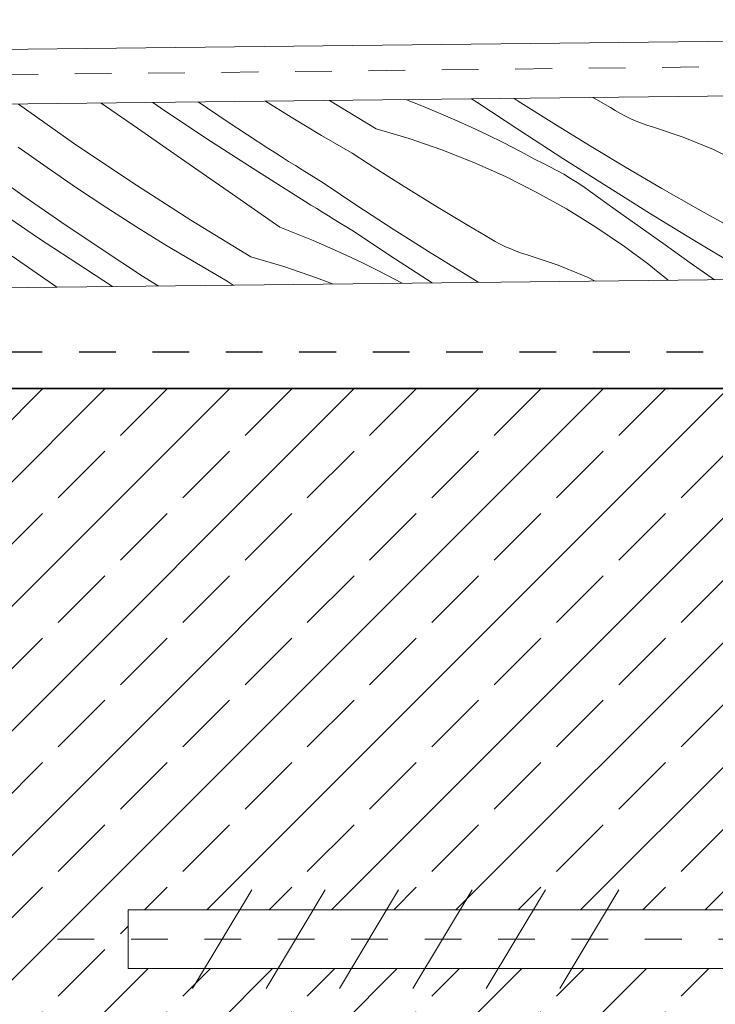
# Model space of a CAD drawing. Extents: x -109972 to -86652, y 98618 to 122888.
# Tile 60 of 74: x -90777 to -90682, y 107384 to 107519. Entities that reach past the tile are written whole.
import ezdxf

# ---------------------------------------------------------------- set-up
doc = ezdxf.new("R2010")
doc.units = 0
doc.header["$MEASUREMENT"] = 0
doc.linetypes.add('Dashed', pattern=[56.444445, 28.222222, -28.222222])
doc.linetypes.add('Hidden Line', pattern=[10, 5, -5])
for name, color, linetype, lineweight in [('Arch konstrukcja dachu_Nr_Pióra__21', 7, 'Continuous', 13), ('Arch wymiary_Nr_Pióra__21', 7, 'Continuous', 13), ('Arch ściany nośne_Nr_Pióra__21', 7, 'Continuous', 13), ('Arch ściany nośne_Nr_Pióra__27', 7, 'Continuous', 35), ('INWENT.ŚCIANY_Nr_Pióra__1', 7, 'Continuous', 25), ('INWENT.ŚCIANY_Nr_Pióra__21', 7, 'Continuous', 13)]:
    doc.layers.add(name, color=color, linetype=linetype, lineweight=lineweight)
for name, color, linetype, lineweight, true_color in [('Arch stropy_Nr_Pióra__3', 7, 'Continuous', 18, 0xff6600), ('Arch wykończenie_Nr_Pióra__14', 7, 'Continuous', 18, 0xbd8b17), ('arch wypelnienia_Nr_Pióra__104', 7, 'Continuous', 13, 0x876532)]:
    doc.layers.add(name, color=color, linetype=linetype, lineweight=lineweight, true_color=true_color)
doc.layers.add('Arch wymiary', color=7, linetype='Continuous')
doc.styles.add('GENERATED_STYLE_2', font='txt')
doc.dimstyles.new('GENERATED_STYLE__4', dxfattribs={"dimtxt": 20, "dimasz": 11.4, "dimexe": 0.18, "dimexo": 0, "dimgap": 0.09, "dimtad": 1, "dimtih": 1, "dimtoh": 1, "dimdec": 0, "dimlfac": 0.1, "dimzin": 0, "dimdsep": 46, "dimtxsty": 'GENERATED_STYLE_2', "dimblk": 'ARROWHEAD_2', "dimblk1": 'ARROWHEAD_2', "dimblk2": 'ARROWHEAD_2', "dimcen": 0.09, "dimclrd": 7, "dimclre": 7, "dimclrt": 7, "dimazin": 0, "dimtfac": 1, "dimtdec": 4, "dimtmove": 0, "dimatfit": 3, "dimfxl": 0, "dimtolj": 1, "dimtzin": 0, "dimarcsym": 0})

# ---------------------------------------------------------------- blocks, each defined once
blk = doc.blocks.new('*X8')
at = {"layer": 'arch wypelnienia_Nr_Pióra__104', "linetype": 'Continuous'}
for p, q in [((-90756.88, 107506.21), (-90758.41, 107507.24)), ((-90748.26, 107504.63), (-90752.22, 107507.31)), ((-90739.55, 107505.25), (-90743.04, 107507.41)), ((-90727.99, 107503.66), (-90734.31, 107507.51)), ((-90723.86, 107507.62), (-90721.76, 107506.79)), ((-90714.24, 107507.27), (-90714.99, 107507.72)), ((-90708.41, 107503.42), (-90714.24, 107507.27)), ((-90708.61, 107507.42), (-90709.18, 107507.79)), ((-90703.78, 107504.36), (-90708.61, 107507.42)), ((-90698.37, 107507.89), (-90698.4, 107507.91)), ((-90696.07, 107506.54), (-90698.37, 107507.89)), ((-90769.19, 107501.71), (-90776.68, 107507.03)), ((-90760.49, 107503.72), (-90765.42, 107507.16)), ((-90750.52, 107501.99), (-90756.88, 107506.21)), ((-90721.76, 107506.79), (-90719.49, 107505.85)), ((-90695.4, 107506.13), (-90696.07, 107506.54)), ((-90694.71, 107505.74), (-90695.4, 107506.13)), ((-90742.72, 107501.02), (-90748.26, 107504.63)), ((-90735.41, 107502.76), (-90739.55, 107505.25)), ((-90719.49, 107505.85), (-90717.24, 107504.87)), ((-90717.24, 107504.87), (-90715.01, 107503.86)), ((-90694.01, 107505.37), (-90694.71, 107505.74)), ((-90693.3, 107505.02), (-90694.01, 107505.37)), ((-90692.58, 107504.71), (-90693.3, 107505.02)), ((-90691.85, 107504.41), (-90692.58, 107504.71)), ((-90754.02, 107499.24), (-90760.49, 107503.72)), ((-90727.99, 107503.66), (-90723.48, 107502.32)), ((-90715.01, 107503.86), (-90712.79, 107502.81)), ((-90702.55, 107499.62), (-90708.41, 107503.42)), ((-90698.92, 107501.36), (-90703.78, 107504.36)), ((-90691.1, 107504.15), (-90691.85, 107504.41)), ((-90690.35, 107503.91), (-90691.1, 107504.15)), ((-90686.15, 107502.49), (-90690.35, 107503.91)), ((-90744.11, 107497.85), (-90750.52, 107501.99)), ((-90731.23, 107500.34), (-90735.41, 107502.76)), ((-90723.48, 107502.32), (-90719.03, 107500.79)), ((-90712.79, 107502.81), (-90710.59, 107501.72)), ((-90682.04, 107500.81), (-90686.15, 107502.49)), ((-90772.79, 107498.36), (-90776.73, 107501.15)), ((-90761.26, 107496.36), (-90769.19, 107501.71)), ((-90741.79, 107500.42), (-90742.72, 107501.02)), ((-90719.03, 107500.79), (-90714.66, 107499.06)), ((-90710.59, 107501.72), (-90708.41, 107500.6)), ((-90708.41, 107500.6), (-90706.24, 107499.44)), ((-90694.01, 107498.42), (-90698.92, 107501.36)), ((-90678.06, 107498.86), (-90682.04, 107500.81)), ((-90747.56, 107494.75), (-90754.02, 107499.24)), ((-90740.85, 107499.82), (-90741.79, 107500.42)), ((-90739.92, 107499.22), (-90740.85, 107499.82)), ((-90738.98, 107498.63), (-90739.92, 107499.22)), ((-90729, 107498.88), (-90731.23, 107500.34)), ((-90705.27, 107498.98), (-90706.24, 107499.44)), ((-90696.66, 107495.88), (-90702.55, 107499.62)), ((-90776.22, 107494.66), (-90781.6, 107498.5)), ((-90768.8, 107495.63), (-90772.79, 107498.36)), ((-90737.66, 107493.77), (-90744.11, 107497.85)), ((-90738.04, 107498.04), (-90738.98, 107498.63)), ((-90737.1, 107497.45), (-90738.04, 107498.04)), ((-90726.76, 107497.44), (-90729, 107498.88)), ((-90714.66, 107499.06), (-90710.36, 107497.14)), ((-90704.31, 107498.49), (-90705.27, 107498.98)), ((-90703.36, 107497.98), (-90704.31, 107498.49)), ((-90702.43, 107497.45), (-90703.36, 107497.98)), ((-90689.08, 107495.54), (-90694.01, 107498.42)), ((-90736.16, 107496.86), (-90737.1, 107497.45)), ((-90735.21, 107496.27), (-90736.16, 107496.86)), ((-90724.51, 107496.01), (-90726.76, 107497.44)), ((-90710.36, 107497.14), (-90706.16, 107495.03)), ((-90701.51, 107496.9), (-90702.43, 107497.45)), ((-90700.6, 107496.32), (-90701.51, 107496.9)), ((-90764.78, 107492.97), (-90768.8, 107495.63)), ((-90753.21, 107491.2), (-90761.26, 107496.36)), ((-90730.46, 107493.1), (-90735.21, 107496.27)), ((-90722.26, 107494.6), (-90724.51, 107496.01)), ((-90699.7, 107495.73), (-90700.6, 107496.32)), ((-90698.82, 107495.11), (-90699.7, 107495.73)), ((-90690.74, 107492.18), (-90696.66, 107495.88)), ((-90684.11, 107492.72), (-90689.08, 107495.54)), ((-90770.79, 107490.9), (-90776.22, 107494.66)), ((-90741.09, 107490.26), (-90747.56, 107494.75)), ((-90719.99, 107493.21), (-90722.26, 107494.6)), ((-90706.16, 107495.03), (-90702.05, 107492.74)), ((-90695.42, 107492.68), (-90698.82, 107495.11)), ((-90773.94, 107488.77), (-90780.25, 107493.05)), ((-90760.71, 107490.36), (-90764.78, 107492.97)), ((-90736.87, 107493.27), (-90737.66, 107493.77)), ((-90736.07, 107492.78), (-90736.87, 107493.27)), ((-90735.28, 107492.29), (-90736.07, 107492.78)), ((-90725.66, 107489.99), (-90730.46, 107493.1)), ((-90717.71, 107491.83), (-90719.99, 107493.21)), ((-90702.05, 107492.74), (-90698.05, 107490.27)), ((-90692.02, 107490.25), (-90695.42, 107492.68)), ((-90679.11, 107489.95), (-90684.11, 107492.72)), ((-90745.04, 107486.23), (-90753.21, 107491.2)), ((-90734.48, 107491.79), (-90735.28, 107492.29)), ((-90733.69, 107491.3), (-90734.48, 107491.79)), ((-90732.89, 107490.81), (-90733.69, 107491.3)), ((-90715.42, 107490.46), (-90717.71, 107491.83)), ((-90684.79, 107488.53), (-90690.74, 107492.18)), ((-90765.31, 107487.2), (-90770.79, 107490.9)), ((-90756.6, 107487.82), (-90760.71, 107490.36)), ((-90741.09, 107490.26), (-90738.81, 107489.36)), ((-90732.09, 107490.32), (-90732.89, 107490.81)), ((-90731.29, 107489.84), (-90732.09, 107490.32)), ((-90725.47, 107485.99), (-90731.29, 107489.84)), ((-90720.83, 107486.93), (-90725.66, 107489.99)), ((-90713.12, 107489.11), (-90715.42, 107490.46)), ((-90698.05, 107490.27), (-90694.16, 107487.62)), ((-90688.61, 107487.83), (-90692.02, 107490.25)), ((-90767.57, 107484.56), (-90773.94, 107488.77)), ((-90738.81, 107489.36), (-90736.54, 107488.42)), ((-90712.45, 107488.7), (-90713.12, 107489.11)), ((-90711.76, 107488.31), (-90712.45, 107488.7)), ((-90678.81, 107484.92), (-90684.79, 107488.53)), ((-90759.78, 107483.59), (-90765.31, 107487.2)), ((-90752.46, 107485.33), (-90756.6, 107487.82)), ((-90736.54, 107488.42), (-90734.29, 107487.44)), ((-90734.29, 107487.44), (-90732.06, 107486.43)), ((-90711.07, 107487.94), (-90711.76, 107488.31)), ((-90710.35, 107487.59), (-90711.07, 107487.94)), ((-90709.63, 107487.28), (-90710.35, 107487.59)), ((-90708.9, 107486.98), (-90709.63, 107487.28)), ((-90693.05, 107486.82), (-90694.16, 107487.62)), ((-90685.2, 107485.41), (-90688.61, 107487.83)), ((-90771.48, 107482.09), (-90777.54, 107486.29)), ((-90745.04, 107486.23), (-90740.53, 107484.89)), ((-90732.06, 107486.43), (-90729.84, 107485.38)), ((-90720.33, 107482.66), (-90725.47, 107485.99)), ((-90715.97, 107483.93), (-90720.83, 107486.93)), ((-90708.16, 107486.72), (-90708.9, 107486.98)), ((-90707.4, 107486.48), (-90708.16, 107486.72)), ((-90703.2, 107485.06), (-90707.4, 107486.48)), ((-90691.94, 107486), (-90693.05, 107486.82)), ((-90690.85, 107485.16), (-90691.94, 107486)), ((-90763.88, 107482.17), (-90767.57, 107484.56)), ((-90748.28, 107482.91), (-90752.46, 107485.33)), ((-90740.53, 107484.89), (-90736.08, 107483.36)), ((-90729.84, 107485.38), (-90727.64, 107484.29)), ((-90699.09, 107483.38), (-90703.2, 107485.06)), ((-90689.77, 107484.31), (-90690.85, 107485.16)), ((-90681.91, 107483.09), (-90685.2, 107485.41)), ((-90758.84, 107482.99), (-90759.78, 107483.59)), ((-90736.08, 107483.36), (-90733.93, 107482.51)), ((-90727.64, 107484.29), (-90725.46, 107483.17)), ((-90725.46, 107483.17), (-90724.43, 107482.62)), ((-90713.97, 107482.73), (-90715.97, 107483.93)), ((-90698.14, 107482.91), (-90699.09, 107483.38)), ((-90688.7, 107483.45), (-90689.77, 107484.31)), ((-90688.18, 107483.02), (-90688.7, 107483.45)), ((-90757.91, 107482.39), (-90758.84, 107482.99)), ((-90757.68, 107482.24), (-90757.91, 107482.39)), ((-90747.43, 107482.36), (-90748.28, 107482.91))]:
    blk.add_line(p, q, dxfattribs=at)
blk = doc.blocks.new('Wypełnienie_4')
at = {"layer": 'arch wypelnienia_Nr_Pióra__104', "linetype": 'Dashed'}
blk.add_blockref('*X8', (0, 0), dxfattribs=at)
blk = doc.blocks.new('*D164')
at = {"layer": 'Arch wymiary_Nr_Pióra__21', "linetype": 'Continuous'}
for p, q in [((-91325.66, 107585.25), (-91325.66, 107607.75)), ((-91255.94, 107585.25), (-91255.94, 107607.75)), ((-91321.33, 107604), (-91329.99, 107589)), ((-91251.61, 107604), (-91260.27, 107589)), ((-91333, 107596.5), (-91325.66, 107596.5)), ((-91325.66, 107596.5), (-91255.94, 107596.5))]:
    blk.add_line(p, q, dxfattribs=at)
at = {"layer": 'Arch wymiary_Nr_Pióra__21', "char_height": 20, "attachment_point": 7, "style": 'GENERATED_STYLE_2'}
for s, insert in [('{7}', (-91297.2, 107600.5)), ('{5}', (-91237.34, 107600.5)), ('{53}', (-90953.74, 107600.5)), ('{15}', (-90613.74, 107600.5)), ('{7}', (-90497.23, 107600.5))]:
    blk.add_mtext(s, dxfattribs=dict(at, insert=insert))
blk = doc.blocks.new('ARROWHEAD_2')
at = {"color": 0, "linetype": 'Continuous', "lineweight": 0}
for p, q in [((-0.378, -0.655), (0.378, 0.655)), ((0, 0), (-1, 0))]:
    blk.add_line(p, q, dxfattribs=at)
blk = doc.blocks.new('*D165')
at = {"layer": 'Arch wymiary_Nr_Pióra__21', "linetype": 'Continuous'}
for p, q in [((-91255.94, 107585.25), (-91255.94, 107607.75)), ((-91205.94, 107585.25), (-91205.94, 107607.75)), ((-91251.61, 107604), (-91260.27, 107589)), ((-91201.61, 107604), (-91210.27, 107589)), ((-91255.94, 107596.5), (-91205.94, 107596.5))]:
    blk.add_line(p, q, dxfattribs=at)
at = {"layer": 'Arch wymiary_Nr_Pióra__21', "char_height": 20, "attachment_point": 7, "style": 'GENERATED_STYLE_2'}
for s, insert in [('{7}', (-91297.2, 107600.5)), ('{5}', (-91237.34, 107600.5)), ('{53}', (-90953.74, 107600.5)), ('{15}', (-90613.74, 107600.5)), ('{7}', (-90497.23, 107600.5))]:
    blk.add_mtext(s, dxfattribs=dict(at, insert=insert))
blk = doc.blocks.new('*D166')
at = {"layer": 'Arch wymiary_Nr_Pióra__21', "linetype": 'Continuous'}
for p, q in [((-91205.94, 107585.25), (-91205.94, 107607.75)), ((-90675.94, 107585.25), (-90675.94, 107607.75)), ((-91201.61, 107604), (-91210.27, 107589)), ((-90671.61, 107604), (-90680.27, 107589)), ((-91205.94, 107596.5), (-90675.94, 107596.5))]:
    blk.add_line(p, q, dxfattribs=at)
at = {"layer": 'Arch wymiary_Nr_Pióra__21', "char_height": 20, "attachment_point": 7, "style": 'GENERATED_STYLE_2'}
for s, insert in [('{7}', (-91297.2, 107600.5)), ('{5}', (-91237.34, 107600.5)), ('{53}', (-90953.74, 107600.5)), ('{15}', (-90613.74, 107600.5)), ('{7}', (-90497.23, 107600.5))]:
    blk.add_mtext(s, dxfattribs=dict(at, insert=insert))
blk = doc.blocks.new('*D167')
at = {"layer": 'Arch wymiary_Nr_Pióra__21', "linetype": 'Continuous'}
for p, q in [((-90675.94, 107585.25), (-90675.94, 107607.75)), ((-90525.94, 107585.25), (-90525.94, 107607.75)), ((-90671.61, 107604), (-90680.27, 107589)), ((-90521.61, 107604), (-90530.27, 107589)), ((-90675.94, 107596.5), (-90525.94, 107596.5))]:
    blk.add_line(p, q, dxfattribs=at)
at = {"layer": 'Arch wymiary_Nr_Pióra__21', "char_height": 20, "attachment_point": 7, "style": 'GENERATED_STYLE_2'}
for s, insert in [('{7}', (-91297.2, 107600.5)), ('{5}', (-91237.34, 107600.5)), ('{53}', (-90953.74, 107600.5)), ('{15}', (-90613.74, 107600.5)), ('{7}', (-90497.23, 107600.5))]:
    blk.add_mtext(s, dxfattribs=dict(at, insert=insert))
blk = doc.blocks.new('*D168')
at = {"layer": 'Arch wymiary_Nr_Pióra__21', "linetype": 'Continuous'}
for p, q in [((-90525.94, 107585.25), (-90525.94, 107607.75)), ((-90455.72, 107585.25), (-90455.72, 107607.75)), ((-90521.61, 107604), (-90530.27, 107589)), ((-90460.05, 107589), (-90451.39, 107604)), ((-90525.94, 107596.5), (-90455.72, 107596.5)), ((-90455.72, 107596.5), (-90448.38, 107596.5))]:
    blk.add_line(p, q, dxfattribs=at)
at = {"layer": 'Arch wymiary_Nr_Pióra__21', "char_height": 20, "attachment_point": 7, "style": 'GENERATED_STYLE_2'}
for s, insert in [('{7}', (-91297.2, 107600.5)), ('{5}', (-91237.34, 107600.5)), ('{53}', (-90953.74, 107600.5)), ('{15}', (-90613.74, 107600.5)), ('{7}', (-90497.23, 107600.5))]:
    blk.add_mtext(s, dxfattribs=dict(at, insert=insert))

msp = doc.modelspace()

# ---------------------------------------------------------------- hatches: boundary and pattern name
at = {"layer": 'Arch ściany nośne_Nr_Pióra__21', "linetype": 'Continuous'}
h = msp.add_hatch(dxfattribs=at)
h.set_pattern_fill('beton_zbrojony', color=256, style=0, pattern_type=2)
h.set_pattern_definition([(45, (0, 0), (-8.4852814, 8.4852814), []), (45, (-4.243, 4.243), (-8.4852814, 8.4852814), [9, -3])])
h.paths.add_polyline_path([(-91205.94, 107268.25), (-90675.94, 107268.25), (-90675.94, 107389.25), (-90761.74, 107389.25), (-90761.74, 107397.25), (-90675.94, 107397.25), (-90675.94, 107468.25), (-90936.94, 107468.25), (-90936.94, 107374.23), (-90944.94, 107374.23), (-90944.94, 107468.25), (-91205.94, 107468.25), (-91205.94, 107392.25), (-91120.14, 107392.25), (-91120.14, 107384.25), (-91205.94, 107384.25)], flags=0)

# ---------------------------------------------------------------- linework, layer by layer
at = {"layer": 'Arch konstrukcja dachu_Nr_Pióra__21', "linetype": 'Continuous'}
for p, q in [((-90744.91, 107399.96), (-90752.97, 107386.53)), ((-90734.91, 107399.96), (-90742.97, 107386.53)), ((-90724.91, 107399.96), (-90732.97, 107386.53)), ((-90714.91, 107399.96), (-90722.97, 107386.53)), ((-90704.91, 107399.96), (-90712.97, 107386.53)), ((-90694.91, 107399.96), (-90702.97, 107386.53)), ((-90761.74, 107389.25), (-90761.74, 107397.25)), ((-90533.94, 107397.25), (-90761.74, 107397.25)), ((-90533.94, 107389.25), (-90761.74, 107389.25))]:
    msp.add_line(p, q, dxfattribs=at)
at = {"layer": 'Arch konstrukcja dachu_Nr_Pióra__21', "linetype": 'Hidden Line'}
msp.add_line((-90516.36, 107393.25), (-90772.94, 107393.25), dxfattribs=at)
at = {"layer": 'Arch stropy_Nr_Pióra__3', "linetype": 'Continuous'}
msp.add_line((-91326.05, 107508.24), (-90456.05, 107518.14), dxfattribs=at)
at = {"layer": 'Arch wykończenie_Nr_Pióra__14', "linetype": 'Continuous'}
for p, q in [((-91325.94, 107500.86), (-90455.99, 107510.63)), ((-91325.66, 107475.86), (-90622.94, 107483.76))]:
    msp.add_line(p, q, dxfattribs=at)
at = {"layer": 'Arch ściany nośne_Nr_Pióra__27', "linetype": 'Continuous'}
msp.add_line((-90675.94, 107468.25), (-91205.94, 107468.25), dxfattribs=at)
at = {"layer": 'INWENT.ŚCIANY_Nr_Pióra__1', "linetype": 'Hidden Line'}
msp.add_line((-91208.44, 107473.25), (-90673.44, 107473.25), dxfattribs=at)
at = {"layer": 'INWENT.ŚCIANY_Nr_Pióra__21', "linetype": 'Hidden Line'}
msp.add_line((-91328.98, 107504.83), (-90453.04, 107514.67), dxfattribs=at)

# ---------------------------------------------------------------- block references
at = {"layer": 'arch wypelnienia_Nr_Pióra__104', "linetype": 'Dashed'}
msp.add_blockref('Wypełnienie_4', (0, 0), dxfattribs=at)

# ---------------------------------------------------------------- dimensions: what is measured, and where the dimension line sits
at = {"layer": 'Arch wymiary', "linetype": 'Continuous'}
for p1, p2, picture, middle in [((-91325.66, 107493.44), (-91255.94, 107490.82), '*D164', (-91289.61, 107610.5)), ((-91255.94, 107490.82), (-91205.94, 107485.82), '*D165', (-91229.75, 107610.5)), ((-91205.94, 107485.82), (-90675.94, 107468.25), '*D166', (-90938.56, 107610.5)), ((-90675.94, 107468.25), (-90525.94, 107483.25), '*D167', (-90598.56, 107610.5)), ((-90525.94, 107483.25), (-90455.72, 107485.64), '*D168', (-90489.64, 107610.5))]:
    dim = msp.add_linear_dim(base=(-91325.66, 107596.5), p1=p1, p2=p2, dimstyle='GENERATED_STYLE__4', dxfattribs=at)
    dim.commit()
    dim.dimension.update_dxf_attribs({"geometry": picture, "text_midpoint": middle})

doc.saveas('drawing.dxf')
